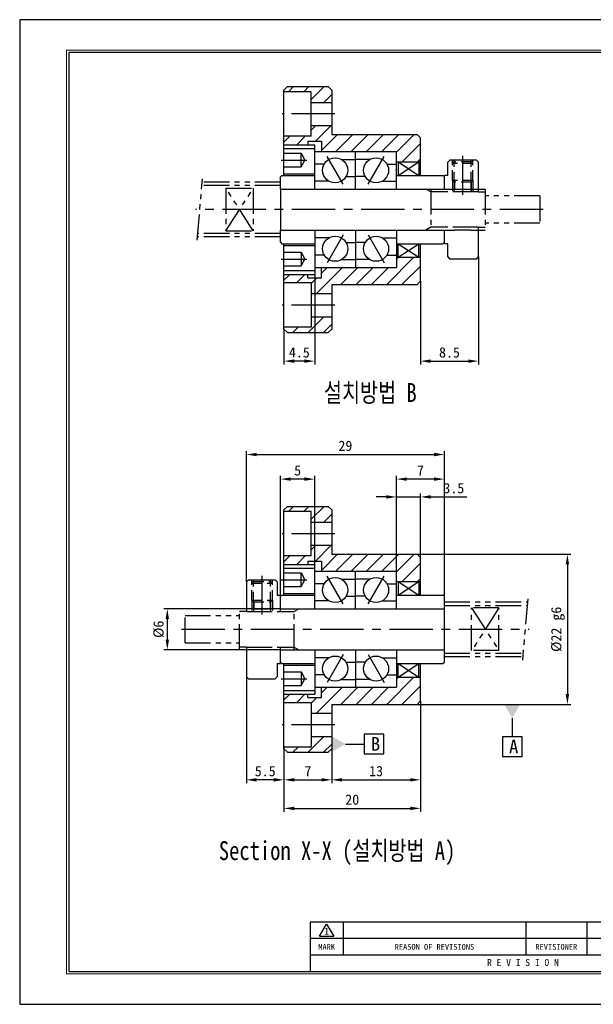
# Model space of a CAD drawing. Header units: millimetres. Extents: x 0 to 204, y 0 to 144.
# Tile 1 of 3: x 0 to 84, y 0 to 144. Entities that reach past the tile are written whole.
import ezdxf
from ezdxf.enums import TextEntityAlignment as Align

# ---------------------------------------------------------------- set-up
doc = ezdxf.new("R2010")
doc.units = ezdxf.units.MM
for name, pattern in [('CENTER', [50.8, 31.75, -6.35, 6.35, -6.35]), ('DASHED', [0.75, 0.5, -0.25]), ('PHANTOM', [2.5, 1.25, -0.25, 0.25, -0.25, 0.25, -0.25])]:
    doc.linetypes.add(name, pattern=pattern)
doc.layers.get('0').update_dxf_attribs({"linetype": 'CONTINUOUS'})
doc.layers.get('DEFPOINTS').update_dxf_attribs({"linetype": 'CONTINUOUS'})
for name, color, linetype in [('center', 1, 'CENTER'), ('hidden', 2, 'DASHED'), ('L1', 7, 'CONTINUOUS'), ('OUTLINE', 7, 'CONTINUOUS'), ('phantom', 6, 'PHANTOM')]:
    doc.layers.add(name, color=color, linetype=linetype)
doc.dimstyles.get("Standard").update_dxf_attribs({"dimtxt": 1.5, "dimasz": 1.5, "dimexe": 0.5, "dimexo": 0, "dimgap": 0.5, "dimtad": 1, "dimdec": 3, "dimzin": 11, "dimdsep": 46, "dimtxsty": 'Standard', "dimcen": 0, "dimclrd": 5, "dimclre": 5, "dimclrt": 3, "dimadec": 0, "dimazin": 0, "dimtfac": 0.6, "dimtdec": 3, "dimtmove": 0, "dimatfit": 3, "dimfxl": 0, "dimtolj": 1, "dimtzin": 11, "dimarcsym": 0})

# ---------------------------------------------------------------- blocks, each defined once
blk = doc.blocks.new('표제란')
at = {"layer": 'L1', "color": 0}
for p, q in [((297, 210), (0, 210)), ((0, 210), (0, 0)), ((0, 0), (297, 0))]:
    blk.add_line(p, q, dxfattribs=at)
at = {"layer": 'L1'}
for p, q in [((160, 17.5), (62, 17.5)), ((62, 17.5), (62, 7)), ((64, 14.51), (65.5, 17.1)), ((65.5, 17.1), (67, 14.51)), ((69, 17.5), (69, 10.5)), ((108, 17.5), (108, 10.5)), ((121, 17.5), (121, 10.5)), ((147, 14), (62, 14)), ((64, 14.51), (67, 14.51)), ((147, 10.5), (62, 10.5))]:
    blk.add_line(p, q, dxfattribs=at)
at = {"layer": 'L1', "const_width": 0.25}
blk.add_lwpolyline([(290.5, 6.5), (290.5, 203.5), (10, 203.5), (10, 6.5)], close=True, dxfattribs=at)
at = {"layer": 'L1'}
blk.add_lwpolyline([(290, 7), (290, 203), (10.5, 203), (10.5, 7)], close=True, dxfattribs=at)
for s, height, p in [('1', 1.5, (65.5, 15.61)), ('MARK', 1.25, (65.5, 12.25)), ('REASON OF REVISIONS', 1.25, (88.5, 12.25)), ('REVISIONER', 1.25, (114.5, 12.25)), ('R E V I S I O N', 1.5, (107.38, 8.9))]:
    blk.add_text(s, height=height, dxfattribs=at).set_placement(p, align=Align.MIDDLE_CENTER)
for tag, p in [('필렛', (179.25, 10.9)), ('모따기', (179.25, 8.3))]:
    blk.add_attdef(tag, text='', height=1.15, dxfattribs=at).set_placement(p, align=Align.MIDDLE_LEFT)
at = {"layer": 'OUTLINE', "ltscale": 0.5}
for tag, p, height in [('TITLE', (237.17, 24.41), 2.5), ('도번', (251.18, 15.64), 2.5), ('SCALE', (253.78, 9.55), 1.2), ('DATE', (277.02, 9.51), 1.2)]:
    blk.add_attdef(tag, p, '', height=height, dxfattribs=at)
blk = doc.blocks.new('*D5')
at = {"layer": 'DEFPOINTS', "color": 0, "ltscale": 0.2}
for p in [(38.73, 37.68), (45.73, 37.43), (45.73, 32.88)]:
    blk.add_point(p, dxfattribs=at)
at = {"layer": 'OUTLINE', "color": 5, "lineweight": -2, "ltscale": 0.2}
for p, q in [((38.73, 37.68), (38.73, 32.38)), ((45.73, 37.43), (45.73, 32.38)), ((40.23, 32.88), (44.23, 32.88))]:
    blk.add_line(p, q, dxfattribs=at)
at = {"layer": 'OUTLINE', "color": 5, "ltscale": 0.2}
for points in [[(40.23, 33.13), (40.23, 32.63), (38.73, 32.88)], [(44.23, 33.13), (44.23, 32.63), (45.73, 32.88)]]:
    blk.add_solid(points, dxfattribs=at)
at = {"layer": 'OUTLINE', "color": 3, "ltscale": 0.2, "insert": (42.23, 34.15), "char_height": 1.5, "attachment_point": 5}
blk.add_mtext('\\A1;7', dxfattribs=at)
blk = doc.blocks.new('*D6')
at = {"layer": 'DEFPOINTS', "color": 0, "ltscale": 0.2}
for p in [(58.73, 44.43), (45.73, 37.43), (58.73, 32.88)]:
    blk.add_point(p, dxfattribs=at)
at = {"layer": 'OUTLINE', "color": 5, "lineweight": -2, "ltscale": 0.2}
for p, q in [((58.73, 44.43), (58.73, 32.38)), ((45.73, 37.43), (45.73, 32.38)), ((47.23, 32.88), (57.23, 32.88))]:
    blk.add_line(p, q, dxfattribs=at)
at = {"layer": 'OUTLINE', "color": 5, "ltscale": 0.2}
for points in [[(47.23, 33.13), (47.23, 32.63), (45.73, 32.88)], [(57.23, 33.13), (57.23, 32.63), (58.73, 32.88)]]:
    blk.add_solid(points, dxfattribs=at)
at = {"layer": 'OUTLINE', "color": 3, "ltscale": 0.2, "insert": (52.23, 34.15), "char_height": 1.5, "attachment_point": 5}
blk.add_mtext('\\A1;13', dxfattribs=at)
blk = doc.blocks.new('*D7')
at = {"layer": 'DEFPOINTS', "color": 0, "ltscale": 0.2}
for p in [(33.23, 47.98), (38.73, 37.43), (33.23, 32.88)]:
    blk.add_point(p, dxfattribs=at)
at = {"layer": 'OUTLINE', "color": 5, "lineweight": -2, "ltscale": 0.2}
for p, q in [((33.23, 47.98), (33.23, 32.38)), ((38.73, 37.43), (38.73, 32.38)), ((37.23, 32.88), (34.73, 32.88))]:
    blk.add_line(p, q, dxfattribs=at)
at = {"layer": 'OUTLINE', "color": 5, "ltscale": 0.2}
for points in [[(34.73, 33.13), (34.73, 32.63), (33.23, 32.88)], [(37.23, 33.13), (37.23, 32.63), (38.73, 32.88)]]:
    blk.add_solid(points, dxfattribs=at)
at = {"layer": 'OUTLINE', "color": 3, "ltscale": 0.2, "insert": (35.98, 34.15), "char_height": 1.5, "attachment_point": 5}
blk.add_mtext('\\A1;5.5', dxfattribs=at)
blk = doc.blocks.new('*D8')
at = {"layer": 'DEFPOINTS', "color": 0, "ltscale": 0.2}
for p in [(58.73, 44.43), (38.73, 37.43), (58.73, 28.7)]:
    blk.add_point(p, dxfattribs=at)
at = {"layer": 'OUTLINE', "color": 5, "lineweight": -2, "ltscale": 0.2}
for p, q in [((58.73, 44.43), (58.73, 28.2)), ((38.73, 37.43), (38.73, 28.2)), ((40.23, 28.7), (57.23, 28.7))]:
    blk.add_line(p, q, dxfattribs=at)
at = {"layer": 'OUTLINE', "color": 5, "ltscale": 0.2}
for points in [[(40.23, 28.95), (40.23, 28.45), (38.73, 28.7)], [(57.23, 28.95), (57.23, 28.45), (58.73, 28.7)]]:
    blk.add_solid(points, dxfattribs=at)
at = {"layer": 'OUTLINE', "color": 3, "ltscale": 0.2, "insert": (48.73, 29.97), "char_height": 1.5, "attachment_point": 5}
blk.add_mtext('\\A1;20', dxfattribs=at)
blk = doc.blocks.new('*D9')
at = {"layer": 'DEFPOINTS', "color": 0, "ltscale": 0.2}
for p in [(55.23, 76.93), (55.23, 63.43), (62.23, 59.73)]:
    blk.add_point(p, dxfattribs=at)
at = {"layer": 'OUTLINE', "color": 5, "lineweight": -2, "ltscale": 0.2}
for p, q in [((55.23, 63.43), (55.23, 77.43)), ((60.73, 76.93), (56.73, 76.93)), ((62.23, 59.73), (62.23, 77.43))]:
    blk.add_line(p, q, dxfattribs=at)
at = {"layer": 'OUTLINE', "color": 5, "ltscale": 0.2}
for points in [[(56.73, 77.18), (56.73, 76.68), (55.23, 76.93)], [(60.73, 77.18), (60.73, 76.68), (62.23, 76.93)]]:
    blk.add_solid(points, dxfattribs=at)
at = {"layer": 'OUTLINE', "color": 3, "ltscale": 0.2, "insert": (58.73, 78.2), "char_height": 1.5, "attachment_point": 5}
blk.add_mtext('\\A1;7', dxfattribs=at)
blk = doc.blocks.new('*D10')
at = {"layer": 'DEFPOINTS', "color": 0, "ltscale": 0.2}
for p in [(58.73, 74.32), (58.73, 65.43), (55.23, 63.43)]:
    blk.add_point(p, dxfattribs=at)
at = {"layer": 'OUTLINE', "color": 5, "lineweight": -2, "ltscale": 0.2}
for p, q in [((53.73, 74.32), (52.23, 74.32)), ((55.23, 63.43), (55.23, 74.82)), ((55.23, 74.32), (58.73, 74.32)), ((58.73, 65.43), (58.73, 74.82)), ((60.23, 74.32), (65.51, 74.32))]:
    blk.add_line(p, q, dxfattribs=at)
at = {"layer": 'OUTLINE', "color": 5, "ltscale": 0.2}
for points in [[(53.73, 74.57), (53.73, 74.07), (55.23, 74.32)], [(60.23, 74.57), (60.23, 74.07), (58.73, 74.32)]]:
    blk.add_solid(points, dxfattribs=at)
at = {"layer": 'OUTLINE', "color": 3, "ltscale": 0.2, "insert": (63.62, 75.59), "char_height": 1.5, "attachment_point": 5}
blk.add_mtext('\\A1;3.5', dxfattribs=at)
blk = doc.blocks.new('*D11')
at = {"layer": 'DEFPOINTS', "color": 0, "ltscale": 0.2}
for p in [(38.23, 76.93), (43.23, 64.43), (38.23, 59.93)]:
    blk.add_point(p, dxfattribs=at)
at = {"layer": 'OUTLINE', "color": 5, "lineweight": -2, "ltscale": 0.2}
for p, q in [((38.23, 59.93), (38.23, 77.43)), ((41.73, 76.93), (39.73, 76.93)), ((43.23, 64.43), (43.23, 77.43))]:
    blk.add_line(p, q, dxfattribs=at)
at = {"layer": 'OUTLINE', "color": 5, "ltscale": 0.2}
for points in [[(39.73, 77.18), (39.73, 76.68), (38.23, 76.93)], [(41.73, 77.18), (41.73, 76.68), (43.23, 76.93)]]:
    blk.add_solid(points, dxfattribs=at)
at = {"layer": 'OUTLINE', "color": 3, "ltscale": 0.2, "insert": (40.73, 78.2), "char_height": 1.5, "attachment_point": 5}
blk.add_mtext('\\A1;5', dxfattribs=at)
blk = doc.blocks.new('*D12')
at = {"layer": 'DEFPOINTS', "color": 0, "ltscale": 0.2}
for p in [(62.23, 80.53), (33.23, 61.88), (62.23, 59.73)]:
    blk.add_point(p, dxfattribs=at)
at = {"layer": 'OUTLINE', "color": 5, "lineweight": -2, "ltscale": 0.2}
for p, q in [((33.23, 61.88), (33.23, 81.03)), ((62.23, 59.73), (62.23, 81.03)), ((34.73, 80.53), (60.73, 80.53))]:
    blk.add_line(p, q, dxfattribs=at)
at = {"layer": 'OUTLINE', "color": 5, "ltscale": 0.2}
for points in [[(34.73, 80.78), (34.73, 80.28), (33.23, 80.53)], [(60.73, 80.78), (60.73, 80.28), (62.23, 80.53)]]:
    blk.add_solid(points, dxfattribs=at)
at = {"layer": 'OUTLINE', "color": 3, "ltscale": 0.2, "insert": (47.73, 81.8), "char_height": 1.5, "attachment_point": 5}
blk.add_mtext('\\A1;29', dxfattribs=at)
blk = doc.blocks.new('*D13')
at = {"layer": 'DEFPOINTS', "color": 0, "ltscale": 0.2}
for p in [(38.23, 57.93), (21.63, 51.93), (38.23, 51.93)]:
    blk.add_point(p, dxfattribs=at)
at = {"layer": 'OUTLINE', "color": 5, "lineweight": -2, "ltscale": 0.2}
for p, q in [((38.23, 57.93), (21.13, 57.93)), ((21.63, 56.43), (21.63, 53.43)), ((38.23, 51.93), (21.13, 51.93))]:
    blk.add_line(p, q, dxfattribs=at)
at = {"layer": 'OUTLINE', "color": 5, "ltscale": 0.2}
for points in [[(21.38, 56.43), (21.88, 56.43), (21.63, 57.93)], [(21.38, 53.43), (21.88, 53.43), (21.63, 51.93)]]:
    blk.add_solid(points, dxfattribs=at)
at = {"layer": 'OUTLINE', "color": 3, "ltscale": 0.2, "insert": (20.37, 54.93), "char_height": 1.5, "attachment_point": 5, "rotation": 90}
blk.add_mtext('\\A1;%%C6', dxfattribs=at)
blk = doc.blocks.new('*D14')
at = {"layer": 'DEFPOINTS', "color": 0, "ltscale": 0.2}
for p in [(58.23, 65.93), (58.23, 43.93), (80.26, 43.93)]:
    blk.add_point(p, dxfattribs=at)
at = {"layer": 'OUTLINE', "color": 5, "lineweight": -2, "ltscale": 0.2}
for p, q in [((58.23, 65.93), (80.76, 65.93)), ((80.26, 64.43), (80.26, 45.43)), ((58.23, 43.93), (80.76, 43.93))]:
    blk.add_line(p, q, dxfattribs=at)
at = {"layer": 'OUTLINE', "color": 5, "ltscale": 0.2}
for points in [[(80.01, 64.43), (80.51, 64.43), (80.26, 65.93)], [(80.01, 45.43), (80.51, 45.43), (80.26, 43.93)]]:
    blk.add_solid(points, dxfattribs=at)
at = {"layer": 'OUTLINE', "color": 3, "ltscale": 0.2, "insert": (78.87, 54.93), "char_height": 1.5, "attachment_point": 5, "rotation": 90}
blk.add_mtext('\\A1;%%c22 g6', dxfattribs=at)
blk = doc.blocks.new('*D15')
at = {"layer": 'DEFPOINTS', "color": 0, "ltscale": 0.2}
for p in [(43.23, 106.92), (38.73, 98.92), (38.73, 94.21)]:
    blk.add_point(p, dxfattribs=at)
at = {"layer": 'OUTLINE', "color": 5, "lineweight": -2, "ltscale": 0.2}
for p, q in [((43.23, 106.92), (43.23, 93.71)), ((38.73, 98.92), (38.73, 93.71)), ((41.73, 94.21), (40.23, 94.21))]:
    blk.add_line(p, q, dxfattribs=at)
at = {"layer": 'OUTLINE', "color": 5, "ltscale": 0.2}
for points in [[(40.23, 94.46), (40.23, 93.96), (38.73, 94.21)], [(41.73, 94.46), (41.73, 93.96), (43.23, 94.21)]]:
    blk.add_solid(points, dxfattribs=at)
at = {"layer": 'OUTLINE', "color": 3, "ltscale": 0.2, "insert": (40.98, 95.48), "char_height": 1.5, "attachment_point": 5}
blk.add_mtext('\\A1;4.5', dxfattribs=at)
blk = doc.blocks.new('*D16')
at = {"layer": 'DEFPOINTS', "color": 0, "ltscale": 0.2}
for p in [(67.23, 109.47), (58.73, 105.92), (67.23, 94.21)]:
    blk.add_point(p, dxfattribs=at)
at = {"layer": 'OUTLINE', "color": 5, "lineweight": -2, "ltscale": 0.2}
for p, q in [((67.23, 109.47), (67.23, 93.71)), ((58.73, 105.92), (58.73, 93.71)), ((60.23, 94.21), (65.73, 94.21))]:
    blk.add_line(p, q, dxfattribs=at)
at = {"layer": 'OUTLINE', "color": 5, "ltscale": 0.2}
for points in [[(60.23, 94.46), (60.23, 93.96), (58.73, 94.21)], [(65.73, 94.46), (65.73, 93.96), (67.23, 94.21)]]:
    blk.add_solid(points, dxfattribs=at)
at = {"layer": 'OUTLINE', "color": 3, "ltscale": 0.2, "insert": (62.98, 95.48), "char_height": 1.5, "attachment_point": 5}
blk.add_mtext('\\A1;8.5', dxfattribs=at)
blk = doc.blocks.new('_DatumFilled')
at = {"color": 0, "linetype": 'ByBlock'}
blk.add_solid([(0, 0.577), (-1, 0), (0, -0.577)], dxfattribs=at)

msp = doc.modelspace()

# ---------------------------------------------------------------- hatches: boundary and pattern name
at = {"layer": 'OUTLINE', "ltscale": 0.2}
h = msp.add_hatch(dxfattribs=at)
h.set_pattern_fill('ANSI31', color=5, scale=0.5, style=0)
h.paths.add_polyline_path([(45.728, 133.9152), (45.228, 134.4152), (39.228, 134.4152), (38.728, 133.9152), (38.728, 133.6652), (42.728, 133.6652), (42.728, 132.1152), (45.728, 132.1152)])
h.paths.add_polyline_path([(58.728, 126.9152), (58.228, 127.4152), (45.728, 127.4152), (45.728, 128.7152), (42.728, 128.7152), (42.728, 127.1652), (38.728, 127.1652), (38.728, 125.9152), (42.228, 125.9152), (42.228, 126.4152), (44.228, 126.4152), (44.228, 124.9152), (55.228, 124.9152), (55.228, 123.4152), (58.728, 123.4152)])
h.paths.add_polyline_path([(58.728, 109.4152), (55.228, 109.4152), (55.228, 107.9152), (44.228, 107.9152), (44.228, 106.4152), (42.228, 106.4152), (42.228, 106.9152), (38.728, 106.9152), (38.728, 105.6652), (42.728, 105.6652), (42.728, 104.1152), (45.728, 104.1152), (45.728, 105.4152), (58.228, 105.4152), (58.728, 105.9152)])
h.paths.add_polyline_path([(45.728, 100.7152), (42.728, 100.7152), (42.728, 99.1652), (38.728, 99.1652), (38.728, 98.9152), (39.228, 98.4152), (45.228, 98.4152), (45.728, 98.9152)])
h = msp.add_hatch(dxfattribs=at)
h.set_pattern_fill('ANSI31', color=5, scale=0.5, style=0)
h.set_pattern_definition([(45, (-1e-13, -61.4836), (-1.122532, 1.122532), [])])
h.paths.add_polyline_path([(45.728, 72.4316), (45.228, 72.9316), (39.228, 72.9316), (38.728, 72.4316), (38.728, 72.1816), (42.728, 72.1816), (42.728, 70.6316), (45.728, 70.6316)])
h.paths.add_polyline_path([(58.728, 65.4316), (58.228, 65.9316), (45.728, 65.9316), (45.728, 67.2316), (42.728, 67.2316), (42.728, 65.6816), (38.728, 65.6816), (38.728, 64.4316), (42.228, 64.4316), (42.228, 64.9316), (44.228, 64.9316), (44.228, 63.4316), (55.228, 63.4316), (55.228, 61.9316), (58.728, 61.9316)])
h.paths.add_polyline_path([(58.728, 47.9316), (55.228, 47.9316), (55.228, 46.4316), (44.228, 46.4316), (44.228, 44.9316), (42.228, 44.9316), (42.228, 45.4316), (38.728, 45.4316), (38.728, 44.1816), (42.728, 44.1816), (42.728, 42.6316), (45.728, 42.6316), (45.728, 43.9316), (58.228, 43.9316), (58.728, 44.4316)])
h.paths.add_polyline_path([(45.728, 39.2316), (42.728, 39.2316), (42.728, 37.6816), (38.728, 37.6816), (38.728, 37.4316), (39.228, 36.9316), (45.228, 36.9316), (45.728, 37.4316)])

# ---------------------------------------------------------------- linework, layer by layer
at = {"layer": 'center', "ltscale": 0.2}
for p, q in [((46.1977, 130.4152), (38.4572, 130.4152)), ((64.928, 118.5852), (64.928, 124.269)), ((38.3383, 123.6652), (42.0778, 123.6652)), ((76.7213, 116.4152), (25.777, 116.4152)), ((47.4025, 112.6995), (45.0535, 108.6309)), ((51.0535, 112.6995), (53.4025, 108.6309)), ((38.3383, 109.1652), (42.0778, 109.1652)), ((46.1977, 102.4152), (38.4572, 102.4152)), ((46.1977, 68.9316), (38.4572, 68.9316)), ((35.528, 57.1016), (35.528, 62.7854)), ((38.3383, 62.1816), (42.0778, 62.1816)), ((23.7347, 54.9316), (74.679, 54.9316)), ((47.4025, 51.2159), (45.0535, 47.1473)), ((51.0535, 51.2159), (53.4025, 47.1473)), ((38.3383, 47.6816), (42.0778, 47.6816)), ((46.1977, 40.9316), (38.4572, 40.9316))]:
    msp.add_line(p, q, dxfattribs=at)
at = {"layer": 'center'}
for p, q in [((47.4025, 120.1309), (45.0535, 124.1995)), ((51.0535, 120.1309), (53.4025, 124.1995)), ((47.4025, 58.6473), (45.0535, 62.7159)), ((51.0535, 58.6473), (53.4025, 62.7159))]:
    msp.add_line(p, q, dxfattribs=at)
at = {"layer": 'hidden', "color": 5, "ltscale": 3}
for p, q in [((63.428, 123.1652), (63.428, 123.6652)), ((66.428, 123.1652), (66.428, 123.6652)), ((63.428, 120.6652), (63.428, 119.0152)), ((66.428, 120.6652), (66.428, 119.0152)), ((34.028, 61.6816), (34.028, 62.1816)), ((37.028, 61.6816), (37.028, 62.1816)), ((34.028, 59.1816), (34.028, 57.5316)), ((37.028, 59.1816), (37.028, 57.5316))]:
    msp.add_line(p, q, dxfattribs=at)
at = {"layer": 'hidden', "ltscale": 3}
for p, q in [((63.678, 123.4152), (63.428, 123.1652)), ((66.428, 123.1652), (63.428, 123.1652)), ((63.428, 120.6652), (63.428, 123.1652)), ((63.678, 123.4152), (63.678, 123.6652)), ((66.178, 123.4152), (63.678, 123.4152)), ((63.678, 120.4152), (63.678, 123.4152)), ((66.178, 123.4152), (66.178, 123.6652)), ((66.428, 123.1652), (66.178, 123.4152)), ((66.178, 120.4152), (66.178, 123.4152)), ((66.428, 120.6652), (66.428, 123.1652)), ((63.678, 120.4152), (63.428, 120.6652)), ((66.428, 120.6652), (63.428, 120.6652)), ((63.678, 120.4152), (63.678, 119.0152)), ((66.178, 120.4152), (63.678, 120.4152)), ((63.728, 120.4152), (63.728, 119.4152)), ((66.128, 120.4152), (66.128, 119.4152)), ((66.428, 120.6652), (66.178, 120.4152)), ((66.178, 120.4152), (66.178, 119.0152)), ((34.278, 61.9316), (34.278, 62.1816)), ((36.778, 61.9316), (36.778, 62.1816)), ((34.028, 61.6816), (34.278, 61.9316)), ((34.028, 61.6816), (37.028, 61.6816)), ((34.028, 59.1816), (34.028, 61.6816)), ((34.278, 61.9316), (36.778, 61.9316)), ((34.278, 58.9316), (34.278, 61.9316)), ((36.778, 61.9316), (37.028, 61.6816)), ((36.778, 58.9316), (36.778, 61.9316)), ((37.028, 59.1816), (37.028, 61.6816)), ((34.028, 59.1816), (34.278, 58.9316)), ((34.028, 59.1816), (37.028, 59.1816)), ((36.778, 58.9316), (37.028, 59.1816)), ((34.278, 58.9316), (34.278, 57.5316)), ((34.278, 58.9316), (36.778, 58.9316)), ((34.328, 58.9316), (34.328, 57.9316)), ((36.728, 58.9316), (36.728, 57.9316)), ((36.778, 58.9316), (36.778, 57.5316))]:
    msp.add_line(p, q, dxfattribs=at)
at = {"layer": 'OUTLINE'}
for p, q in [((39.228, 134.4152), (38.728, 133.9152)), ((39.228, 134.4152), (45.228, 134.4152)), ((45.728, 133.9152), (45.228, 134.4152)), ((38.728, 121.4152), (38.728, 133.9152)), ((42.728, 133.6652), (38.728, 133.6652)), ((42.728, 127.1652), (42.728, 133.6652)), ((45.728, 133.9152), (45.728, 127.4152)), ((42.728, 132.1152), (45.728, 132.1152)), ((42.728, 128.7152), (45.728, 128.7152)), ((42.728, 127.1652), (38.728, 127.1652)), ((45.728, 127.4152), (58.228, 127.4152)), ((58.728, 126.9152), (58.228, 127.4152)), ((38.728, 125.9152), (43.228, 125.9152)), ((42.228, 126.4152), (44.228, 126.4152)), ((42.228, 126.4152), (42.228, 125.9152)), ((43.228, 119.4152), (43.228, 125.9152)), ((44.228, 126.4152), (44.228, 124.9152)), ((58.728, 121.4152), (58.728, 126.9152)), ((38.728, 124.6652), (41.228, 124.6652)), ((41.228, 124.6652), (41.8054, 123.6652)), ((41.228, 122.6652), (41.228, 124.6652)), ((43.228, 124.9152), (55.228, 124.9152)), ((49.228, 119.4152), (49.228, 124.9152)), ((55.228, 119.4152), (55.228, 124.9152)), ((38.728, 122.6652), (41.228, 122.6652)), ((41.228, 122.6652), (41.8054, 123.6652)), ((44.6389, 123.0827), (43.228, 123.0827)), ((47.1455, 123.7544), (49.228, 123.7544)), ((51.3105, 123.7544), (49.228, 123.7544)), ((53.8172, 123.0827), (55.228, 123.0827)), ((55.228, 123.4152), (58.728, 123.4152)), ((55.478, 123.4152), (55.478, 121.4152)), ((55.478, 123.4152), (58.478, 121.4152)), ((55.478, 121.4152), (58.478, 123.4152)), ((58.478, 123.4152), (58.478, 121.4152)), ((63.028, 123.6652), (62.728, 123.3652)), ((62.728, 121.4152), (62.728, 123.3652)), ((66.928, 123.6652), (63.028, 123.6652)), ((67.228, 123.3652), (66.928, 123.6652)), ((67.228, 119.0152), (67.228, 123.3652)), ((38.428, 121.4152), (38.228, 121.2152)), ((38.228, 119.4152), (38.228, 121.2152)), ((38.428, 121.4152), (43.228, 121.4152)), ((38.728, 121.6652), (43.228, 121.6652)), ((47.8172, 121.2477), (49.228, 121.2477)), ((50.6389, 121.2477), (49.228, 121.2477)), ((55.228, 121.4152), (62.028, 121.4152)), ((62.228, 121.2152), (62.028, 121.4152)), ((62.728, 121.4152), (62.228, 121.4152)), ((62.228, 119.4152), (62.228, 121.4152)), ((45.3105, 120.576), (43.228, 120.576)), ((53.1455, 120.576), (55.228, 120.576)), ((38.228, 119.4152), (62.228, 119.4152)), ((62.228, 119.4152), (67.228, 119.4152)), ((38.228, 113.4152), (62.228, 113.4152)), ((38.228, 111.6152), (38.228, 113.4152)), ((43.228, 113.4152), (43.228, 106.9152)), ((49.228, 113.4152), (49.228, 107.9152)), ((55.228, 113.4152), (55.228, 107.9152)), ((62.228, 111.4152), (62.228, 113.4152)), ((62.228, 113.4152), (63.728, 113.4152)), ((66.128, 113.4152), (63.728, 113.4152)), ((66.128, 113.4152), (67.228, 113.4152)), ((67.228, 109.4652), (67.228, 113.8152)), ((38.228, 111.6152), (38.428, 111.4152)), ((38.428, 111.4152), (43.228, 111.4152)), ((38.728, 98.9152), (38.728, 111.4152)), ((38.728, 111.1652), (43.228, 111.1652)), ((45.3105, 112.2544), (43.228, 112.2544)), ((47.8172, 111.5827), (49.228, 111.5827)), ((50.6389, 111.5827), (49.228, 111.5827)), ((53.1455, 112.2544), (55.228, 112.2544)), ((55.228, 111.4152), (62.028, 111.4152)), ((55.478, 109.4152), (58.478, 111.4152)), ((55.478, 111.4152), (58.478, 109.4152)), ((55.478, 109.4152), (55.478, 111.4152)), ((58.478, 109.4152), (58.478, 111.4152)), ((58.728, 105.9152), (58.728, 111.4152)), ((62.028, 111.4152), (62.228, 111.6152)), ((62.728, 111.4152), (62.228, 111.4152)), ((62.728, 109.4652), (62.728, 111.4152)), ((38.728, 110.1652), (41.228, 110.1652)), ((41.228, 110.1652), (41.8054, 109.1652)), ((41.228, 110.1652), (41.228, 108.1652)), ((44.6389, 109.7477), (43.228, 109.7477)), ((53.8172, 109.7477), (55.228, 109.7477)), ((41.228, 108.1652), (41.8054, 109.1652)), ((47.1455, 109.076), (49.228, 109.076)), ((51.3105, 109.076), (49.228, 109.076)), ((55.228, 109.4152), (58.728, 109.4152)), ((62.728, 109.4652), (63.028, 109.1652)), ((66.928, 109.1652), (63.028, 109.1652)), ((66.928, 109.1652), (67.228, 109.4652)), ((38.728, 108.1652), (41.228, 108.1652)), ((38.728, 106.9152), (43.228, 106.9152)), ((42.228, 106.4152), (42.228, 106.9152)), ((43.228, 107.9152), (55.228, 107.9152)), ((44.228, 106.4152), (44.228, 107.9152)), ((42.728, 105.6652), (38.728, 105.6652)), ((42.228, 106.4152), (44.228, 106.4152)), ((42.728, 105.6652), (42.728, 99.1652)), ((45.728, 105.4152), (58.228, 105.4152)), ((45.728, 105.4152), (45.728, 98.9152)), ((58.228, 105.4152), (58.728, 105.9152)), ((42.728, 104.1152), (45.728, 104.1152)), ((42.728, 100.7152), (45.728, 100.7152)), ((42.728, 99.1652), (38.728, 99.1652)), ((38.728, 98.9152), (39.228, 98.4152)), ((39.228, 98.4152), (45.228, 98.4152)), ((45.228, 98.4152), (45.728, 98.9152)), ((39.228, 72.9316), (38.728, 72.4316)), ((38.728, 59.9316), (38.728, 72.4316)), ((42.728, 72.1816), (38.728, 72.1816)), ((39.228, 72.9316), (45.228, 72.9316)), ((42.728, 65.6816), (42.728, 72.1816)), ((45.728, 72.4316), (45.228, 72.9316)), ((45.728, 72.4316), (45.728, 65.9316)), ((42.728, 70.6316), (45.728, 70.6316)), ((42.728, 67.2316), (45.728, 67.2316)), ((42.728, 65.6816), (38.728, 65.6816)), ((42.228, 64.9316), (44.228, 64.9316)), ((42.228, 64.9316), (42.228, 64.4316)), ((44.228, 64.9316), (44.228, 63.4316)), ((45.728, 65.9316), (58.228, 65.9316)), ((58.728, 65.4316), (58.228, 65.9316)), ((58.728, 59.9316), (58.728, 65.4316)), ((38.728, 64.4316), (43.228, 64.4316)), ((43.228, 57.9316), (43.228, 64.4316)), ((33.528, 62.1816), (33.228, 61.8816)), ((33.528, 62.1816), (37.428, 62.1816)), ((37.728, 61.8816), (37.428, 62.1816)), ((38.728, 63.1816), (41.228, 63.1816)), ((41.228, 63.1816), (41.8054, 62.1816)), ((41.228, 61.1816), (41.228, 63.1816)), ((41.228, 61.1816), (41.8054, 62.1816)), ((43.228, 63.4316), (55.228, 63.4316)), ((47.1455, 62.2708), (49.228, 62.2708)), ((49.228, 57.9316), (49.228, 63.4316)), ((51.3105, 62.2708), (49.228, 62.2708)), ((55.228, 57.9316), (55.228, 63.4316)), ((33.228, 61.8816), (33.228, 57.5316)), ((37.728, 61.8816), (37.728, 59.9316)), ((38.728, 61.1816), (41.228, 61.1816)), ((44.6389, 61.5991), (43.228, 61.5991)), ((53.8172, 61.5991), (55.228, 61.5991)), ((55.228, 61.9316), (58.728, 61.9316)), ((55.478, 61.9316), (55.478, 59.9316)), ((55.478, 61.9316), (58.478, 59.9316)), ((55.478, 59.9316), (58.478, 61.9316)), ((58.478, 61.9316), (58.478, 59.9316)), ((37.728, 59.9316), (38.228, 59.9316)), ((38.228, 57.5316), (38.228, 59.9316)), ((38.428, 59.9316), (38.228, 59.7316)), ((38.428, 59.9316), (43.228, 59.9316)), ((38.728, 60.1816), (43.228, 60.1816)), ((47.8172, 59.7641), (49.228, 59.7641)), ((50.6389, 59.7641), (49.228, 59.7641)), ((55.228, 59.9316), (62.028, 59.9316)), ((62.228, 59.7316), (62.028, 59.9316)), ((62.228, 57.9316), (62.228, 59.7316)), ((34.328, 57.9316), (33.228, 57.9316)), ((34.328, 57.9316), (36.728, 57.9316)), ((38.228, 57.9316), (36.728, 57.9316)), ((38.228, 57.9316), (62.228, 57.9316)), ((45.3105, 59.0924), (43.228, 59.0924)), ((53.1455, 59.0924), (55.228, 59.0924)), ((33.228, 52.3316), (33.228, 47.9816)), ((38.228, 51.9316), (33.228, 51.9316)), ((38.228, 49.9316), (38.228, 52.3316)), ((38.228, 51.9316), (62.228, 51.9316)), ((43.228, 51.9316), (43.228, 45.4316)), ((49.228, 51.9316), (49.228, 46.4316)), ((55.228, 51.9316), (55.228, 46.4316)), ((62.228, 50.1316), (62.228, 51.9316)), ((45.3105, 50.7708), (43.228, 50.7708)), ((53.1455, 50.7708), (55.228, 50.7708)), ((37.728, 49.9316), (37.728, 47.9816)), ((37.728, 49.9316), (38.228, 49.9316)), ((38.228, 50.1316), (38.428, 49.9316)), ((38.428, 49.9316), (43.228, 49.9316)), ((38.728, 37.4316), (38.728, 49.9316)), ((38.728, 49.6816), (43.228, 49.6816)), ((47.8172, 50.0991), (49.228, 50.0991)), ((50.6389, 50.0991), (49.228, 50.0991)), ((55.228, 49.9316), (62.028, 49.9316)), ((55.478, 47.9316), (58.478, 49.9316)), ((55.478, 49.9316), (58.478, 47.9316)), ((55.478, 47.9316), (55.478, 49.9316)), ((58.478, 47.9316), (58.478, 49.9316)), ((58.728, 44.4316), (58.728, 49.9316)), ((62.028, 49.9316), (62.228, 50.1316)), ((33.228, 47.9816), (33.528, 47.6816)), ((33.528, 47.6816), (37.428, 47.6816)), ((37.428, 47.6816), (37.728, 47.9816)), ((38.728, 48.6816), (41.228, 48.6816)), ((41.228, 48.6816), (41.8054, 47.6816)), ((41.228, 48.6816), (41.228, 46.6816)), ((41.228, 46.6816), (41.8054, 47.6816)), ((44.6389, 48.2641), (43.228, 48.2641)), ((53.8172, 48.2641), (55.228, 48.2641)), ((55.228, 47.9316), (58.728, 47.9316)), ((38.728, 46.6816), (41.228, 46.6816)), ((43.228, 46.4316), (55.228, 46.4316)), ((44.228, 44.9316), (44.228, 46.4316)), ((47.1455, 47.5924), (49.228, 47.5924)), ((51.3105, 47.5924), (49.228, 47.5924)), ((38.728, 45.4316), (43.228, 45.4316)), ((42.228, 44.9316), (42.228, 45.4316)), ((42.228, 44.9316), (44.228, 44.9316)), ((42.728, 44.1816), (38.728, 44.1816)), ((42.728, 44.1816), (42.728, 37.6816)), ((45.728, 43.9316), (58.228, 43.9316)), ((45.728, 43.9316), (45.728, 37.4316)), ((58.228, 43.9316), (58.728, 44.4316)), ((42.728, 42.6316), (45.728, 42.6316)), ((42.728, 39.2316), (45.728, 39.2316)), ((42.728, 37.6816), (38.728, 37.6816)), ((38.728, 37.4316), (39.228, 36.9316)), ((39.228, 36.9316), (45.228, 36.9316)), ((45.228, 36.9316), (45.728, 37.4316))]:
    msp.add_line(p, q, dxfattribs=at)
at = {"layer": 'OUTLINE', "color": 5}
for p, q in [((38.728, 125.3652), (43.228, 125.3652)), ((38.728, 107.4652), (43.228, 107.4652)), ((38.728, 63.8816), (43.228, 63.8816)), ((38.728, 45.9816), (43.228, 45.9816))]:
    msp.add_line(p, q, dxfattribs=at)
at = {"layer": 'OUTLINE', "color": 5, "ltscale": 0.5}
for points in [[(72.1815, 41.9316), (72.1815, 39.1598)], [(47.728, 38.1127), (50.4998, 38.1127)]]:
    msp.add_lwpolyline(points, dxfattribs=at)
for points in [[(50.4998, 36.6727), (53.3798, 36.6727), (53.3798, 39.5527), (50.4998, 39.5527)], [(70.7415, 36.2798), (73.6215, 36.2798), (73.6215, 39.1598), (70.7415, 39.1598)]]:
    msp.add_lwpolyline(points, close=True, dxfattribs=at)
at = {"layer": 'OUTLINE'}
for centre in [(46.228, 122.1652), (52.228, 122.1652), (46.228, 110.6652), (52.228, 110.6652), (46.228, 60.6816), (52.228, 60.6816), (46.228, 49.1816), (52.228, 49.1816)]:
    msp.add_circle(centre, 1.835, dxfattribs=at)
at = {"layer": 'phantom', "ltscale": 3}
for p, q in [((26.0091, 111.9477), (26.7946, 120.9256)), ((38.228, 119.9152), (26.7062, 119.9152)), ((38.228, 120.4152), (26.7499, 120.4152)), ((30.228, 119.5377), (34.228, 119.5377)), ((34.228, 113.2927), (30.228, 119.5377)), ((30.228, 113.2927), (34.228, 119.5377)), ((30.228, 119.5377), (30.228, 113.2927)), ((34.228, 119.5377), (34.228, 113.2927)), ((60.228, 119.0152), (59.5352, 119.4152)), ((60.228, 119.4152), (60.228, 113.4152)), ((62.228, 119.0152), (60.228, 119.0152)), ((67.228, 119.0152), (62.228, 119.0152)), ((67.228, 119.4152), (68.228, 119.4152)), ((67.228, 119.0152), (68.228, 119.0152)), ((68.228, 119.4152), (68.228, 113.4152)), ((76.228, 118.4152), (68.228, 118.4152)), ((76.228, 118.4152), (76.228, 114.4152)), ((76.228, 114.4152), (68.228, 114.4152)), ((38.228, 112.9152), (26.0938, 112.9152)), ((30.228, 113.2927), (34.228, 113.2927)), ((60.228, 113.8152), (59.5352, 113.4152)), ((62.228, 113.8152), (60.228, 113.8152)), ((67.228, 113.8152), (62.228, 113.8152)), ((67.228, 113.8152), (68.228, 113.8152)), ((67.228, 113.4152), (68.228, 113.4152)), ((38.228, 112.4152), (26.05, 112.4152)), ((74.4469, 59.3991), (73.6615, 50.4212)), ((32.228, 51.9316), (32.228, 57.9316)), ((33.228, 57.9316), (32.228, 57.9316)), ((40.228, 51.9316), (40.228, 57.9316)), ((40.228, 57.5316), (40.9208, 57.9316)), ((62.228, 58.9316), (74.406, 58.9316)), ((62.228, 58.4316), (74.3623, 58.4316)), ((70.228, 58.0541), (66.228, 58.0541)), ((66.228, 58.0541), (70.228, 51.8091)), ((70.228, 58.0541), (66.228, 51.8091)), ((66.228, 51.8091), (66.228, 58.0541)), ((70.228, 51.8091), (70.228, 58.0541)), ((24.228, 56.9316), (32.228, 56.9316)), ((24.228, 52.9316), (24.228, 56.9316)), ((33.228, 57.5316), (32.228, 57.5316)), ((33.228, 57.5316), (38.228, 57.5316)), ((38.228, 57.5316), (40.228, 57.5316)), ((24.228, 52.9316), (32.228, 52.9316)), ((33.228, 52.3316), (32.228, 52.3316)), ((33.228, 51.9316), (32.228, 51.9316)), ((33.228, 52.3316), (38.228, 52.3316)), ((38.228, 52.3316), (40.228, 52.3316)), ((40.228, 52.3316), (40.9208, 51.9316)), ((62.228, 51.4316), (73.7499, 51.4316)), ((62.228, 50.9316), (73.7061, 50.9316)), ((70.228, 51.8091), (66.228, 51.8091))]:
    msp.add_line(p, q, dxfattribs=at)
at = {"layer": 'phantom', "ltscale": 5}
for p, q in [((38.228, 119.4152), (38.228, 113.4152)), ((62.228, 51.9316), (62.228, 57.9316))]:
    msp.add_line(p, q, dxfattribs=at)

# ---------------------------------------------------------------- block references
at = {"layer": 'OUTLINE', "xscale": 0.6867763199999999, "yscale": 0.6867763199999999, "zscale": 0.6867763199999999}
msp.add_blockref('표제란', (0, 0), dxfattribs=at)
at = {"layer": 'OUTLINE', "color": 5, "ltscale": 0.5, "xscale": 2, "yscale": 2, "zscale": 2}
for p, rotation in [((72.1815, 43.9316), 90), ((45.728, 38.1127), 180)]:
    msp.add_blockref('_DatumFilled', p, dxfattribs=dict(at, rotation=rotation))

# ---------------------------------------------------------------- texts
at = {"lineweight": 9, "width": 0.8}
for s, p in [('설치방법 B', (44.582, 88.2244)), ('Section X-X (설치방법 A)', (29.1855, 21.1294))]:
    msp.add_text(s, height=2.7648, dxfattribs=at).set_placement(p)
at = {"layer": 'OUTLINE', "color": 3, "ltscale": 0.5, "char_height": 2, "attachment_point": 9}
for s, insert in [('\\A1;B', (52.8308, 37.1481)), ('\\A1;A', (73.0725, 36.7552))]:
    msp.add_mtext(s, dxfattribs=dict(at, insert=insert))

# ---------------------------------------------------------------- dimensions: what is measured, and where the dimension line sits
at = {"layer": 'OUTLINE', "ltscale": 0.2}
for base, p1, p2, picture, middle in [((67.228, 94.2139), (58.728, 105.9152), (67.228, 109.4652), '*D16', (62.978, 95.4829)), ((38.728, 94.2139), (43.228, 106.9152), (38.728, 98.9152), '*D15', (40.978, 95.4839)), ((62.228, 80.5346), (33.228, 61.8816), (62.228, 59.7316), '*D12', (47.728, 81.8036)), ((38.228, 76.9319), (43.228, 64.4316), (38.228, 59.9316), '*D11', (40.728, 78.1999)), ((55.228, 76.9319), (62.228, 59.7316), (55.228, 63.4316), '*D9', (58.728, 78.2009)), ((58.728, 74.3198), (55.228, 63.4316), (58.728, 65.4316), '*D10', (63.6212, 75.5888)), ((33.228, 32.8775), (38.728, 37.4316), (33.228, 47.9816), '*D7', (35.978, 34.1454)), ((58.728, 28.6984), (38.728, 37.4316), (58.728, 44.4316), '*D8', (48.728, 29.9674)), ((58.728, 32.8775), (45.728, 37.4316), (58.728, 44.4316), '*D6', (52.228, 34.1484)), ((45.728, 32.8775), (38.728, 37.6816), (45.728, 37.4316), '*D5', (42.228, 34.1464))]:
    dim = msp.add_linear_dim(base=base, p1=p1, p2=p2, dimstyle='Standard', dxfattribs=at)
    dim.commit()
    dim.dimension.update_dxf_attribs({"geometry": picture, "text_midpoint": middle})
dim = msp.add_linear_dim(base=(80.2607, 43.9316), p1=(58.228, 65.9316), p2=(58.228, 43.9316), angle=90, text='%%c<> g6', dimstyle='Standard', dxfattribs=at)
dim.commit()
dim.dimension.update_dxf_attribs({"geometry": '*D14', "text_midpoint": (78.8659, 54.9316)})
dim = msp.add_linear_dim(base=(21.6348, 51.9316), p1=(38.228, 57.9316), p2=(38.228, 51.9316), angle=90, text='%%C<>', dimstyle='Standard', override={"dimgap": 0.5, "dimsah": 1, "dimse1": 0, "dimse2": 0, "dimsd1": 0, "dimsd2": 0, "dimtol": 0, "dimlim": 0}, dxfattribs=at)
dim.commit()
dim.dimension.update_dxf_attribs({"geometry": '*D13', "text_midpoint": (20.3658, 54.9316)})

doc.saveas('drawing.dxf')
